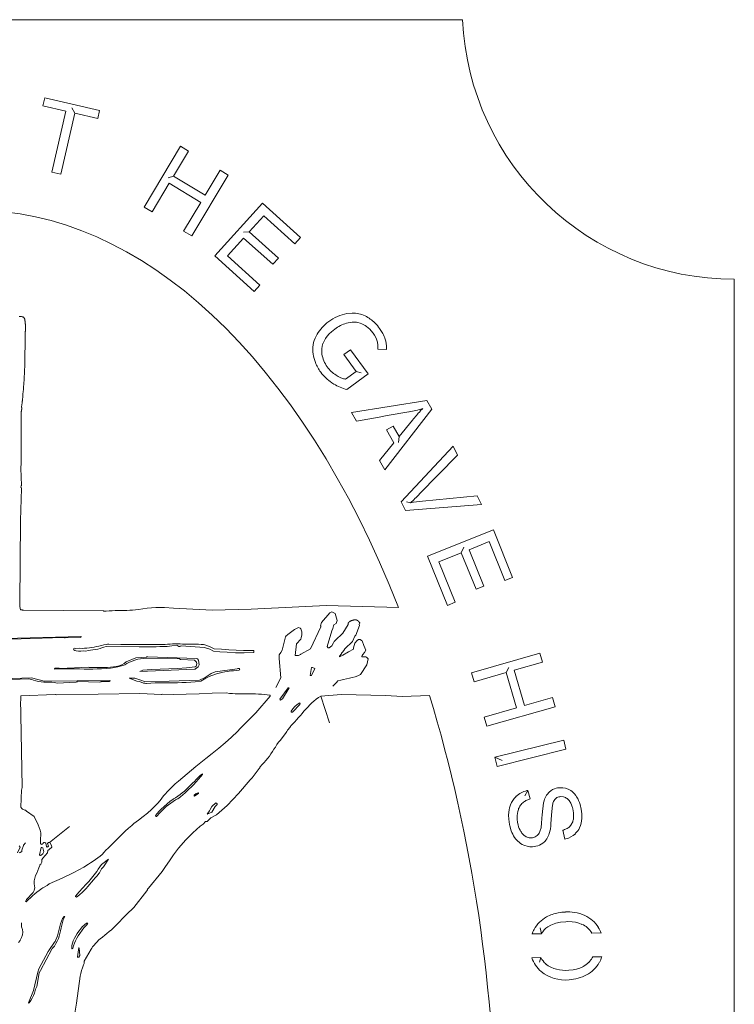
# Model space of a CAD drawing. Header units: inches. Extents: x -4 to 12, y -4.4 to 19.6.
# Tile 6 of 6: x 4.5 to 12, y 9.3 to 19.6. Entities that reach past the tile are written whole.
import ezdxf

# ---------------------------------------------------------------- set-up
doc = ezdxf.new("R2010")
doc.units = ezdxf.units.IN
doc.header["$MEASUREMENT"] = 0
doc.layers.get('0').update_dxf_attribs({"lineweight": 0})
doc.layers.add('Layer 1', color=7, linetype='Continuous', lineweight=0)

msp = doc.modelspace()

# ---------------------------------------------------------------- linework, layer by layer
for p, q in [((4.767, 18.712), (4.787, 18.798)), ((4.787, 18.798), (5.363, 18.665)), ((5.006, 18.657), (4.767, 18.712)), ((4.859, 18.016), (5.006, 18.657)), ((5.103, 18.635), (4.955, 17.994)), ((5.343, 18.579), (5.103, 18.635)), ((5.363, 18.665), (5.343, 18.579)), ((5.83, 17.649), (6.214, 18.288)), ((6.298, 18.237), (6.141, 17.974)), ((6.214, 18.288), (6.298, 18.237)), ((4.955, 17.994), (4.859, 18.016)), ((6.473, 17.775), (6.63, 18.037)), ((6.63, 18.037), (6.715, 17.986)), ((6.095, 17.899), (5.914, 17.598)), ((6.427, 17.699), (6.095, 17.899)), ((6.141, 17.974), (6.473, 17.775)), ((6.715, 17.986), (6.331, 17.347)), ((6.246, 17.398), (6.427, 17.699)), ((5.914, 17.598), (5.83, 17.649)), ((6.575, 17.136), (7.074, 17.69)), ((7.074, 17.69), (7.474, 17.33)), ((7.088, 17.559), (6.935, 17.389)), ((7.415, 17.264), (7.088, 17.559)), ((6.331, 17.347), (6.246, 17.398)), ((6.935, 17.389), (7.242, 17.113)), ((6.877, 17.324), (6.707, 17.136)), ((7.183, 17.048), (6.877, 17.324)), ((7.474, 17.33), (7.415, 17.264)), ((6.988, 16.764), (6.575, 17.136)), ((6.707, 17.136), (7.047, 16.829)), ((7.242, 17.113), (7.183, 17.048)), ((7.047, 16.829), (6.988, 16.764)), ((7.963, 16.53), (8.018, 16.535)), ((7.752, 16.432), (7.772, 16.447)), ((7.837, 16.368), (7.801, 16.34)), ((7.849, 16.377), (7.837, 16.368)), ((8.077, 16.437), (8.062, 16.439)), ((8.102, 16.43), (8.077, 16.437)), ((8.121, 16.423), (8.102, 16.43)), ((8.135, 16.416), (8.121, 16.423)), ((8.153, 16.406), (8.135, 16.416)), ((8.17, 16.395), (8.153, 16.406)), ((8.186, 16.382), (8.17, 16.395)), ((8.202, 16.367), (8.186, 16.382)), ((8.219, 16.348), (8.202, 16.367)), ((8.238, 16.324), (8.219, 16.348)), ((8.306, 16.374), (8.339, 16.321)), ((7.737, 16.269), (7.722, 16.242)), ((7.755, 16.293), (7.737, 16.269)), ((7.776, 16.316), (7.755, 16.293)), ((7.801, 16.34), (7.776, 16.316)), ((8.252, 16.303), (8.238, 16.324)), ((8.269, 16.272), (8.252, 16.303)), ((8.283, 16.229), (8.269, 16.272)), ((8.365, 16.26), (8.371, 16.24)), ((7.722, 16.242), (7.71, 16.214)), ((7.93, 16.099), (8.001, 16.151)), ((8.001, 16.151), (8.187, 15.896)), ((8.285, 16.219), (8.283, 16.229)), ((8.287, 16.208), (8.285, 16.219)), ((8.286, 16.156), (8.288, 16.167)), ((8.288, 16.198), (8.287, 16.208)), ((8.289, 16.188), (8.288, 16.198)), ((8.288, 16.177), (8.289, 16.188)), ((8.288, 16.167), (8.288, 16.177)), ((8.371, 16.24), (8.376, 16.215)), ((8.376, 16.215), (8.379, 16.19)), ((8.379, 16.19), (8.38, 16.164)), ((8.38, 16.164), (8.379, 16.152)), ((8.059, 15.922), (7.93, 16.099)), ((7.849, 15.885), (7.871, 15.871)), ((7.871, 15.871), (7.885, 15.864)), ((7.885, 15.864), (7.898, 15.857)), ((7.898, 15.857), (7.908, 15.853)), ((7.908, 15.853), (7.917, 15.849)), ((7.917, 15.849), (7.927, 15.846)), ((7.927, 15.846), (7.936, 15.843)), ((7.936, 15.843), (7.946, 15.841)), ((7.946, 15.841), (8.059, 15.922)), ((8.187, 15.896), (7.963, 15.733)), ((7.826, 15.79), (7.804, 15.803)), ((8.012, 15.491), (8.801, 15.617)), ((8.854, 15.525), (8.362, 14.887)), ((8.734, 15.508), (8.759, 15.534)), ((8.801, 15.617), (8.854, 15.525)), ((8.065, 15.401), (8.012, 15.491)), ((8.301, 15.443), (8.065, 15.401)), ((8.615, 15.497), (8.385, 15.459)), ((8.448, 15.349), (8.512, 15.24)), ((8.512, 15.24), (8.651, 15.411)), ((8.457, 15.173), (8.379, 15.308)), ((8.306, 14.985), (8.457, 15.173)), ((8.534, 14.553), (9.078, 15.139)), ((9.078, 15.139), (9.125, 15.043)), ((9.125, 15.043), (8.723, 14.632)), ((8.362, 14.887), (8.306, 14.985)), ((8.758, 14.56), (9.333, 14.617)), ((9.333, 14.617), (9.377, 14.526)), ((8.579, 14.462), (8.534, 14.553)), ((9.377, 14.526), (8.579, 14.462)), ((8.811, 13.98), (9.503, 14.259)), ((9.503, 14.259), (9.705, 13.759)), ((9.458, 14.135), (9.246, 14.049)), ((9.623, 13.726), (9.458, 14.135)), ((9.02, 13.464), (8.811, 13.98)), ((9.165, 14.016), (8.93, 13.921)), ((9.32, 13.634), (9.165, 14.016)), ((9.246, 14.049), (9.401, 13.667)), ((8.93, 13.921), (9.101, 13.497)), ((9.401, 13.667), (9.32, 13.634)), ((9.705, 13.759), (9.623, 13.726)), ((9.101, 13.497), (9.02, 13.464)), ((9.273, 12.757), (9.99, 12.963)), ((9.99, 12.963), (10.017, 12.868)), ((10.017, 12.868), (9.722, 12.783)), ((9.3, 12.662), (9.273, 12.757)), ((9.638, 12.759), (9.3, 12.662)), ((9.745, 12.387), (9.638, 12.759)), ((9.722, 12.783), (9.829, 12.411)), ((9.829, 12.411), (10.124, 12.495)), ((10.124, 12.495), (10.151, 12.4)), ((9.407, 12.29), (9.745, 12.387)), ((10.151, 12.4), (9.434, 12.195)), ((9.434, 12.195), (9.407, 12.29)), ((9.518, 11.868), (10.242, 12.048)), ((10.242, 12.048), (10.265, 11.953)), ((10.265, 11.953), (9.542, 11.772)), ((9.542, 11.772), (9.518, 11.868)), ((9.854, 11.518), (9.864, 11.52)), ((9.864, 11.52), (9.888, 11.43)), ((10.07, 11.482), (10.084, 11.498)), ((10.084, 11.498), (10.091, 11.505)), ((10.163, 11.543), (10.178, 11.547)), ((10.342, 11.497), (10.356, 11.483)), ((9.803, 11.384), (9.793, 11.373)), ((9.811, 11.391), (9.803, 11.384)), ((9.819, 11.397), (9.811, 11.391)), ((9.828, 11.403), (9.819, 11.397)), ((9.836, 11.408), (9.828, 11.403)), ((9.845, 11.413), (9.836, 11.408)), ((9.855, 11.418), (9.845, 11.413)), ((9.864, 11.422), (9.855, 11.418)), ((9.874, 11.425), (9.864, 11.422)), ((9.888, 11.43), (9.874, 11.425)), ((10.028, 11.38), (10.03, 11.39)), ((10.03, 11.39), (10.032, 11.4)), ((10.032, 11.4), (10.035, 11.41)), ((10.035, 11.41), (10.036, 11.414)), ((10.036, 11.414), (10.041, 11.429)), ((10.041, 11.429), (10.047, 11.443)), ((10.047, 11.443), (10.054, 11.457)), ((10.054, 11.457), (10.062, 11.47)), ((10.062, 11.47), (10.07, 11.482)), ((10.129, 11.386), (10.127, 11.376)), ((10.132, 11.396), (10.129, 11.386)), ((10.136, 11.405), (10.132, 11.396)), ((10.141, 11.414), (10.136, 11.405)), ((10.147, 11.423), (10.141, 11.414)), ((10.154, 11.431), (10.147, 11.423)), ((10.171, 11.444), (10.154, 11.431)), ((10.18, 11.448), (10.171, 11.444)), ((10.19, 11.452), (10.18, 11.448)), ((10.201, 11.454), (10.19, 11.452)), ((10.211, 11.456), (10.201, 11.454)), ((10.241, 11.453), (10.211, 11.456)), ((10.251, 11.449), (10.241, 11.453)), ((10.26, 11.445), (10.251, 11.449)), ((10.269, 11.44), (10.26, 11.445)), ((10.278, 11.434), (10.269, 11.44)), ((10.286, 11.428), (10.278, 11.434)), ((10.293, 11.421), (10.286, 11.428)), ((10.3, 11.413), (10.293, 11.421)), ((10.306, 11.405), (10.3, 11.413)), ((10.311, 11.396), (10.306, 11.405)), ((10.316, 11.387), (10.311, 11.396)), ((10.32, 11.378), (10.316, 11.387)), ((10.356, 11.483), (10.368, 11.467)), ((10.368, 11.467), (10.377, 11.454)), ((9.662, 11.26), (9.663, 11.29)), ((9.663, 11.29), (9.667, 11.316)), ((9.667, 11.316), (9.671, 11.336)), ((9.671, 11.336), (9.681, 11.369)), ((9.759, 11.3), (9.753, 11.255)), ((9.762, 11.31), (9.759, 11.3)), ((9.765, 11.319), (9.762, 11.31)), ((9.768, 11.329), (9.765, 11.319)), ((9.772, 11.338), (9.768, 11.329)), ((9.777, 11.347), (9.772, 11.338)), ((9.781, 11.356), (9.777, 11.347)), ((9.787, 11.365), (9.781, 11.356)), ((9.793, 11.373), (9.787, 11.365)), ((10.016, 11.265), (10.021, 11.33)), ((10.021, 11.33), (10.024, 11.355)), ((10.024, 11.355), (10.026, 11.37)), ((10.026, 11.37), (10.028, 11.38)), ((10.117, 11.299), (10.114, 11.259)), ((10.12, 11.33), (10.117, 11.299)), ((10.122, 11.345), (10.12, 11.33)), ((10.123, 11.356), (10.122, 11.345)), ((10.125, 11.366), (10.123, 11.356)), ((10.127, 11.376), (10.125, 11.366)), ((10.324, 11.368), (10.32, 11.378)), ((10.327, 11.359), (10.324, 11.368)), ((10.33, 11.349), (10.327, 11.359)), ((10.333, 11.339), (10.33, 11.349)), ((10.337, 11.325), (10.333, 11.339)), ((10.341, 11.305), (10.337, 11.325)), ((10.344, 11.285), (10.341, 11.305)), ((10.345, 11.269), (10.344, 11.285)), ((10.414, 11.373), (10.426, 11.324)), ((10.426, 11.324), (10.432, 11.273)), ((9.664, 11.219), (9.662, 11.26)), ((9.671, 11.163), (9.664, 11.219)), ((9.753, 11.255), (9.753, 11.219)), ((9.753, 11.219), (9.757, 11.183)), ((9.757, 11.183), (9.763, 11.159)), ((10.009, 11.173), (10.013, 11.229)), ((10.013, 11.229), (10.016, 11.265)), ((10.114, 11.259), (10.108, 11.168)), ((10.328, 11.171), (10.332, 11.18)), ((10.332, 11.18), (10.336, 11.189)), ((10.336, 11.189), (10.339, 11.199)), ((10.339, 11.199), (10.342, 11.209)), ((10.342, 11.209), (10.344, 11.219)), ((10.344, 11.219), (10.345, 11.229)), ((10.346, 11.259), (10.345, 11.269)), ((10.345, 11.229), (10.346, 11.239)), ((10.346, 11.249), (10.346, 11.259)), ((10.346, 11.239), (10.346, 11.249)), ((10.425, 11.175), (10.418, 11.151)), ((10.432, 11.226), (10.425, 11.175)), ((10.432, 11.273), (10.432, 11.226)), ((9.674, 11.148), (9.671, 11.163)), ((9.69, 11.095), (9.674, 11.148)), ((9.763, 11.159), (9.768, 11.139)), ((9.768, 11.139), (9.775, 11.12)), ((9.775, 11.12), (9.784, 11.102)), ((9.784, 11.102), (9.791, 11.088)), ((9.791, 11.088), (9.797, 11.08)), ((9.797, 11.08), (9.802, 11.072)), ((9.802, 11.072), (9.809, 11.064)), ((9.977, 11.062), (9.983, 11.07)), ((9.983, 11.07), (9.988, 11.079)), ((9.988, 11.079), (9.992, 11.088)), ((9.992, 11.088), (9.995, 11.098)), ((9.995, 11.098), (9.998, 11.108)), ((9.998, 11.108), (10.001, 11.117)), ((10.001, 11.117), (10.003, 11.127)), ((10.003, 11.127), (10.004, 11.137)), ((10.004, 11.137), (10.006, 11.148)), ((10.006, 11.148), (10.007, 11.158)), ((10.007, 11.158), (10.009, 11.173)), ((10.096, 11.088), (10.09, 11.068)), ((10.097, 11.093), (10.096, 11.088)), ((10.099, 11.102), (10.097, 11.093)), ((10.101, 11.112), (10.099, 11.102)), ((10.103, 11.122), (10.101, 11.112)), ((10.105, 11.137), (10.103, 11.122)), ((10.108, 11.168), (10.105, 11.137)), ((10.232, 11.101), (10.241, 11.104)), ((10.255, 11.009), (10.232, 11.101)), ((10.241, 11.104), (10.251, 11.108)), ((10.251, 11.108), (10.26, 11.112)), ((10.26, 11.112), (10.269, 11.116)), ((10.269, 11.116), (10.278, 11.121)), ((10.278, 11.121), (10.287, 11.126)), ((10.287, 11.126), (10.295, 11.132)), ((10.295, 11.132), (10.303, 11.139)), ((10.303, 11.139), (10.316, 11.154)), ((10.316, 11.154), (10.328, 11.171)), ((10.418, 11.151), (10.409, 11.127)), ((9.74, 11.007), (9.725, 11.027)), ((9.758, 10.988), (9.74, 11.007)), ((9.809, 11.064), (9.815, 11.056)), ((9.815, 11.056), (9.823, 11.049)), ((9.823, 11.049), (9.831, 11.043)), ((9.831, 11.043), (9.839, 11.038)), ((9.839, 11.038), (9.848, 11.033)), ((9.848, 11.033), (9.857, 11.029)), ((9.857, 11.029), (9.867, 11.025)), ((9.867, 11.025), (9.878, 11.023)), ((9.878, 11.023), (9.904, 11.022)), ((9.904, 11.022), (9.914, 11.023)), ((9.914, 11.023), (9.924, 11.025)), ((9.924, 11.025), (9.934, 11.028)), ((9.934, 11.028), (9.943, 11.032)), ((9.943, 11.032), (9.964, 11.047)), ((9.964, 11.047), (9.971, 11.054)), ((9.971, 11.054), (9.977, 11.062)), ((10.045, 10.987), (10.038, 10.98)), ((10.055, 10.999), (10.045, 10.987)), ((10.064, 11.012), (10.055, 10.999)), ((10.072, 11.025), (10.064, 11.012)), ((10.079, 11.039), (10.072, 11.025)), ((10.085, 11.053), (10.079, 11.039)), ((10.09, 11.068), (10.085, 11.053)), ((10.265, 11.012), (10.255, 11.009)), ((9.832, 10.941), (9.822, 10.945)), ((9.949, 10.933), (9.939, 10.931)), ((9.968, 10.938), (9.949, 10.933)), ((10.264, 10.141), (10.208, 10.136)), ((10.284, 10.142), (10.264, 10.141)), ((10.33, 10.14), (10.284, 10.142)), ((10.365, 10.135), (10.33, 10.14)), ((10.106, 10.104), (10.076, 10.086)), ((10.158, 10.124), (10.106, 10.104)), ((10.208, 10.136), (10.158, 10.124)), ((10.4, 10.126), (10.365, 10.135)), ((10.433, 10.113), (10.4, 10.126)), ((10.504, 9.713), (10.528, 9.74)), ((10.295, 9.632), (10.341, 9.636)), ((10.341, 9.636), (10.376, 9.643)), ((10.376, 9.643), (10.41, 9.654)), ((10.41, 9.654), (10.448, 9.671))]:
    msp.add_line(p, q)
at = {"color": 7, "linetype": 'Continuous', "lineweight": 0}
for p, q in [((5.103, 18.635), (5.069, 18.692)), ((6.141, 17.974), (6.082, 17.957)), ((6.935, 17.389), (6.876, 17.386)), ((8.286, 16.156), (8.379, 16.152)), ((8.059, 15.922), (8.114, 15.909)), ((8.385, 15.459), (8.301, 15.443)), ((8.448, 15.349), (8.379, 15.308)), ((8.512, 15.24), (8.505, 15.175)), ((8.63, 14.543), (8.588, 14.551)), ((9.165, 14.016), (9.192, 14.077)), ((9.638, 12.759), (9.665, 12.811)), ((8.542, 12.507), (8.83, 12.519)), ((7.689, 12.512), (7.778, 12.229)), ((9.518, 11.868), (9.595, 11.833)), ((9.864, 11.52), (9.834, 11.463)), ((4.835, 10.973), (5.045, 11.14)), ((10.007, 10.013), (9.995, 10.078)), ((9.908, 10.012), (10.007, 10.013)), ((10.539, 10.021), (10.634, 10.022)), ((10.002, 9.763), (9.907, 9.762)), ((10.002, 9.763), (9.986, 9.716)), ((10.642, 9.772), (10.547, 9.771))]:
    msp.add_line(p, q, dxfattribs=at)
at = {"color": 7, "linetype": 'Continuous', "flags": 128}
msp.add_lwpolyline([(12.035, -1.654), (12.035, 16.891, -0.400658), (9.178, 19.618), (-1.108, 19.618, -0.400658), (-3.965, 16.891), (-3.965, -1.654, -0.400658), (-1.108, -4.382), (9.178, -4.382, -0.400658), (12.035, -1.654), (12.035, -1.654), (12.035, -1.654), (12.035, -1.654), (12.035, -1.654), (12.035, -1.654)], format="xyb", close=True, dxfattribs=at)
for points in [[(8.507, 13.441), (7.744, 13.463), (6.957, 13.423), (6.547, 13.414), (6.138, 13.435), (6.046, 13.441), (5.954, 13.441), (5.862, 13.434), (5.771, 13.42), (5.74, 13.417), (5.71, 13.415), (5.679, 13.413), (5.648, 13.412), (5.617, 13.411), (5.556, 13.41), (5.525, 13.409), (5.494, 13.407), (5.463, 13.406), (5.432, 13.403), (5.417, 13.402), (5.407, 13.404), (5.402, 13.406), (4.564, 13.414), (4.553, 13.415), (4.547, 13.416), (4.536, 13.417), (4.531, 13.419), (4.525, 13.451), (4.523, 13.468), (4.523, 13.478), (4.524, 13.483), (4.531, 14.356), (4.541, 14.693), (4.537, 14.703), (4.536, 14.708), (4.539, 14.72), (4.541, 14.725), (4.536, 14.907), (4.536, 14.917), (4.536, 14.927), (4.537, 14.936), (4.537, 14.946), (4.537, 14.955), (4.537, 14.965), (4.537, 14.975), (4.538, 14.984), (4.538, 14.994), (4.538, 15.004), (4.538, 15.013), (4.538, 15.023), (4.538, 15.032), (4.538, 15.042), (4.539, 15.052), (4.539, 15.061), (4.539, 15.071), (4.539, 15.08), (4.539, 15.09), (4.539, 15.1), (4.539, 15.119), (4.539, 15.139), (4.539, 15.158), (4.539, 15.178), (4.539, 15.197), (4.539, 15.217), (4.539, 15.236), (4.538, 15.256), (4.538, 15.275), (4.538, 15.295), (4.538, 15.314), (4.538, 15.334), (4.538, 15.373), (4.538, 15.392), (4.537, 15.412), (4.537, 15.431), (4.537, 15.451), (4.537, 15.47), (4.537, 15.49), (4.537, 15.493), (4.538, 15.496), (4.538, 15.499), (4.539, 15.503), (4.54, 15.506), (4.541, 15.51), (4.541, 15.514), (4.542, 15.517), (4.543, 15.521), (4.544, 15.524), (4.545, 15.528), (4.545, 15.531), (4.545, 15.534), (4.545, 15.537), (4.545, 15.539), (4.544, 15.542), (4.543, 15.543), (4.542, 15.545), (4.542, 15.551), (4.543, 15.557), (4.544, 15.563), (4.545, 15.569), (4.546, 15.574), (4.546, 15.58), (4.547, 15.586), (4.548, 15.592), (4.549, 15.598), (4.549, 15.604), (4.55, 15.61), (4.551, 15.615), (4.551, 15.621), (4.552, 15.627), (4.553, 15.633), (4.553, 15.639), (4.554, 15.645), (4.554, 15.651), (4.555, 15.657), (4.555, 15.663), (4.556, 15.676), (4.557, 15.689), (4.559, 15.703), (4.56, 15.716), (4.561, 15.729), (4.562, 15.742), (4.563, 15.756), (4.564, 15.769), (4.565, 15.782), (4.566, 15.796), (4.567, 15.809), (4.568, 15.822), (4.569, 15.836), (4.569, 15.849), (4.57, 15.862), (4.571, 15.876), (4.572, 15.889), (4.572, 15.902), (4.573, 15.915), (4.573, 15.929), (4.574, 15.948), (4.575, 15.967), (4.575, 15.986), (4.576, 16.005), (4.576, 16.024), (4.577, 16.044), (4.577, 16.063), (4.578, 16.082), (4.578, 16.101), (4.578, 16.12), (4.578, 16.139), (4.579, 16.158), (4.579, 16.178), (4.579, 16.197), (4.58, 16.235), (4.58, 16.254), (4.58, 16.273), (4.58, 16.292), (4.58, 16.312), (4.581, 16.318), (4.581, 16.323), (4.581, 16.329), (4.581, 16.335), (4.581, 16.341), (4.582, 16.347), (4.582, 16.353), (4.582, 16.359), (4.582, 16.365), (4.582, 16.371), (4.582, 16.377), (4.583, 16.383), (4.583, 16.389), (4.583, 16.395), (4.582, 16.4), (4.582, 16.406), (4.582, 16.412), (4.582, 16.418), (4.581, 16.424), (4.58, 16.433), (4.58, 16.437), (4.58, 16.44), (4.579, 16.444), (4.579, 16.448), (4.579, 16.451), (4.578, 16.455), (4.578, 16.459), (4.577, 16.462), (4.577, 16.466), (4.576, 16.469), (4.575, 16.473), (4.574, 16.476), (4.572, 16.479), (4.571, 16.482), (4.569, 16.484), (4.567, 16.487), (4.565, 16.489), (4.562, 16.491), (4.56, 16.493), (4.554, 16.495), (4.548, 16.497), (4.542, 16.499), (4.536, 16.5), (4.53, 16.501), (4.524, 16.501), (4.517, 16.501)], [(4.509, 9.923), (4.526, 9.942), (4.529, 9.948), (4.536, 9.959), (4.542, 9.973), (4.552, 10.001), (4.556, 10.031), (4.553, 10.06), (4.541, 10.088), (4.541, 10.128), (4.541, 10.128)]]:
    msp.add_lwpolyline(points, dxfattribs=at)
at = {"linetype": 'Continuous', "flags": 128}
msp.add_lwpolyline([(6.543, 11.291), (6.578, 11.35), (6.596, 11.369), (6.597, 11.372), (6.597, 11.38), (6.595, 11.384), (6.584, 11.389), (6.543, 11.35), (6.525, 11.318), (6.518, 11.306), (6.502, 11.281), (6.492, 11.27), (6.543, 11.291), (6.543, 11.291), (6.543, 11.291), (6.543, 11.291), (6.543, 11.291), (6.543, 11.291)], close=True, dxfattribs=at)
at = {"color": 7, "linetype": 'Continuous', "lineweight": 0, "flags": 128}
for points in [[(4.516, 10.866), (4.526, 10.867), (4.544, 10.877), (4.545, 10.888), (4.545, 10.893), (4.562, 10.94), (4.564, 10.946), (4.566, 10.948), (4.584, 10.969)], [(4.518, 10.937), (4.526, 10.923), (4.499, 10.865)]]:
    msp.add_lwpolyline(points, dxfattribs=at)
for centre, radius, start, end in [((8.045, 16.076), 0.461, 100.2728, 126.389), ((8.026, 16.243), 0.292, 64.1393, 91.599), ((7.985, 16.163), 0.382, 44.7125, 63.8311), ((8.013, 16.101), 0.421, 128.2595, 152.907), ((8.068, 16.058), 0.387, 103.9157, 124.4155), ((8.034, 16.18), 0.26, 83.7887, 103.1653), ((7.915, 16.091), 0.483, 35.8347, 44.9168), ((7.915, 16.152), 0.311, 152.941, 188.9116), ((8.015, 16.147), 0.368, 17.8141, 28.2448), ((7.914, 16.141), 0.217, 160.1383, 189.9609), ((8.001, 16.161), 0.397, -171.7396, -158.6194), ((8.005, 16.154), 0.309, -170.5766, -143.8111), ((8.051, 16.182), 0.452, -158.4344, -143.6938), ((8.022, 16.165), 0.33, -143.9404, -121.6213), ((8.048, 16.177), 0.446, -143.9976, -123.1727), ((8.111, 16.287), 0.574, -119.8556, -105.0076), ((8.453, 16.433), 0.95, -80.1673, -71.2235), ((10.626, 13.808), 2.543, 138.0562, 140.934), ((7.517, 15.798), 1.678, -48.4395, -44.0625), ((8.911, 12.951), 1.616, 95.4591, 100.0158), ((9.91, 11.275), 0.249, 102.8844, 133.2174), ((10.204, 11.38), 0.168, 104.1531, 132.2119), ((10.211, 11.36), 0.189, 66.2136, 100.0614), ((10.215, 11.365), 0.183, 46.2503, 66.8663), ((9.899, 11.287), 0.232, 133.1961, 159.3381), ((10.091, 11.275), 0.338, 16.7883, 32.0672), ((9.984, 11.204), 0.314, -159.5363, -145.5909), ((10.227, 11.211), 0.199, -46.6309, -24.7458), ((9.905, 11.139), 0.211, -134.1136, -113.0721), ((9.914, 11.109), 0.179, -72.1884, -46.1098), ((10.21, 11.23), 0.226, -75.9305, -46.9107), ((9.904, 11.128), 0.2, -110.9783, -79.9465), ((10.28, 9.721), 0.522, 92.2412, 100.5331), ((10.282, 9.746), 0.498, 81.6645, 92.6045), ((10.214, 9.906), 0.323, 118.116, 151.7231), ((10.259, 9.825), 0.416, 100.3321, 118.3871), ((10.296, 9.838), 0.404, 65.3749, 81.6806), ((10.338, 9.919), 0.313, 31.2026, 66.0791), ((10.232, 9.895), 0.344, 151.6154, 160.1839), ((10.205, 9.894), 0.232, 123.9583, 148.9191), ((10.334, 9.894), 0.241, 49.9484, 65.6967), ((10.341, 9.899), 0.232, 31.6027, 50.5612), ((10.289, 9.889), 0.37, 20.9819, 31.2317), ((10.227, 9.873), 0.339, -160.8631, -131.2578), ((10.223, 9.88), 0.25, -152.0978, -133.1297), ((10.339, 9.881), 0.235, -36.8228, -28.0493), ((10.323, 9.876), 0.336, -29.256, -18.0993), ((10.254, 9.963), 0.334, -127.2533, -82.9092), ((10.33, 9.886), 0.245, -61.3417, -44.6407), ((10.33, 9.87), 0.326, -62.1666, -28.8116), ((10.258, 9.936), 0.408, -128.7005, -84.4196), ((10.282, 9.951), 0.42, -87.8399, -61.5796)]:
    msp.add_arc(centre, radius, start, end)
at = {"color": 7, "linetype": 'Continuous', "lineweight": 0}
for start_param, end_param in [(2.192321, 4.09249), (0.094466, 2.08293)]:
    msp.add_ellipse((4.035, 7.618), major_axis=(0, -10), ratio=0.55, start_param=start_param, end_param=end_param, dxfattribs=at)
at = {"layer": 'Layer 1', "linetype": 'Continuous', "lineweight": 0, "flags": 128}
msp.add_lwpolyline([(7.217, 12.602), (7.269, 12.702), (7.252, 12.906), (7.252, 12.944), (7.269, 12.968), (7.281, 12.994), (7.289, 13.022), (7.296, 13.049), (7.303, 13.077), (7.31, 13.105), (7.318, 13.133), (7.324, 13.146), (7.336, 13.153), (7.342, 13.157), (7.413, 13.212), (7.453, 13.233), (7.472, 13.225), (7.479, 13.218), (7.488, 13.188), (7.489, 13.156), (7.483, 13.125), (7.479, 13.109), (7.431, 13.059), (7.418, 12.938), (7.452, 12.939), (7.476, 12.95), (7.479, 12.953), (7.578, 13.008), (7.689, 13.238), (7.688, 13.245), (7.686, 13.249), (7.694, 13.284), (7.783, 13.386), (7.803, 13.397), (7.838, 13.38), (7.861, 13.304), (7.848, 13.273), (7.826, 13.259), (7.82, 13.249), (7.815, 13.223), (7.803, 13.197), (7.755, 13.033), (7.762, 13.023), (7.767, 13.019), (7.777, 13.019), (7.804, 13.04), (7.822, 13.07), (7.83, 13.085), (7.834, 13.092), (7.838, 13.095), (7.921, 13.174), (7.975, 13.262), (7.975, 13.272), (7.975, 13.273), (7.976, 13.274), (7.976, 13.276), (7.977, 13.277), (7.977, 13.278), (7.978, 13.28), (7.979, 13.281), (7.979, 13.282), (7.98, 13.284), (7.981, 13.285), (7.982, 13.286), (7.983, 13.287), (7.984, 13.288), (7.985, 13.289), (7.986, 13.29), (7.987, 13.291), (7.988, 13.292), (7.989, 13.293), (7.99, 13.294), (7.992, 13.295), (7.994, 13.296), (7.996, 13.297), (7.998, 13.299), (8, 13.3), (8.003, 13.301), (8.005, 13.302), (8.007, 13.303), (8.01, 13.304), (8.012, 13.305), (8.015, 13.306), (8.017, 13.306), (8.02, 13.307), (8.022, 13.308), (8.024, 13.309), (8.027, 13.309), (8.029, 13.31), (8.032, 13.31), (8.034, 13.311), (8.037, 13.311), (8.039, 13.312), (8.041, 13.312), (8.043, 13.312), (8.044, 13.312), (8.046, 13.313), (8.047, 13.313), (8.049, 13.313), (8.05, 13.313), (8.052, 13.313), (8.054, 13.312), (8.055, 13.312), (8.057, 13.312), (8.058, 13.312), (8.06, 13.312), (8.061, 13.311), (8.063, 13.311), (8.064, 13.31), (8.066, 13.31), (8.067, 13.309), (8.069, 13.309), (8.07, 13.308), (8.072, 13.307), (8.073, 13.306), (8.075, 13.306), (8.076, 13.305), (8.078, 13.304), (8.079, 13.303), (8.08, 13.301), (8.082, 13.3), (8.083, 13.299), (8.084, 13.298), (8.085, 13.297), (8.086, 13.295), (8.088, 13.294), (8.089, 13.293), (8.09, 13.291), (8.091, 13.29), (8.092, 13.289), (8.093, 13.287), (8.096, 13.285), (8.096, 13.285), (8.096, 13.284), (8.096, 13.284), (8.096, 13.284), (8.096, 13.283), (8.097, 13.283), (8.097, 13.282), (8.097, 13.282), (8.097, 13.282), (8.097, 13.281), (8.097, 13.281), (8.097, 13.28), (8.097, 13.28), (8.097, 13.28), (8.097, 13.279), (8.096, 13.279), (8.096, 13.279), (8.096, 13.278), (8.096, 13.278), (8.096, 13.278), (8.093, 13.263), (8.096, 13.253), (8.056, 13.151), (8.05, 13.144), (8.046, 13.141), (8.021, 13.085), (7.942, 13.008), (7.934, 12.999), (7.932, 12.993), (7.914, 12.971), (7.907, 12.962), (7.904, 12.956), (7.884, 12.932), (7.885, 12.925), (7.886, 12.922), (7.921, 12.942), (7.98, 12.977), (8.033, 13.005), (8.032, 13.014), (8.031, 13.019), (8.045, 13.069), (8.069, 13.097), (8.086, 13.106), (8.102, 13.106), (8.116, 13.097), (8.122, 13.091), (8.14, 13.043), (8.162, 12.993), (8.149, 12.968), (8.129, 12.947), (8.123, 12.937), (8.121, 12.932), (8.121, 12.925), (8.122, 12.922), (8.162, 12.922), (8.17, 12.919), (8.173, 12.916), (8.182, 12.906), (8.185, 12.901), (8.173, 12.84), (8.107, 12.737), (8.079, 12.725), (8.049, 12.714), (8.019, 12.705), (7.989, 12.698), (7.958, 12.691), (7.927, 12.684), (7.897, 12.677), (7.866, 12.67), (7.861, 12.664), (7.859, 12.66), (7.815, 12.614)], dxfattribs=at)
at = {"layer": 'Layer 1', "linetype": 'Continuous', "flags": 128}
for points in [[(4.366, 13.118), (5.167, 13.137), (5.169, 13.134), (5.164, 13.128), (4.999, 13.122), (4.993, 13.124), (4.981, 13.127), (4.316, 13.107)], [(3.928, 12.679), (4.645, 12.703), (4.779, 12.668), (5.47, 12.676), (5.472, 12.67), (5.463, 12.664), (5.38, 12.664), (5.374, 12.662), (5.363, 12.659), (5.131, 12.664), (5.126, 12.662), (5.115, 12.659), (4.917, 12.648), (4.917, 12.648), (4.917, 12.648), (4.917, 12.648), (4.917, 12.648), (4.917, 12.648), (4.917, 12.648), (4.89, 12.653), (4.862, 12.656), (4.833, 12.658), (4.805, 12.659), (4.777, 12.659), (4.749, 12.661), (4.721, 12.664), (4.693, 12.67), (4.666, 12.679), (4.649, 12.685), (4.614, 12.691), (3.904, 12.664)], [(8.542, 12.507), (8.37, 12.518), (7.902, 12.529), (7.689, 12.512), (7.663, 12.496), (7.639, 12.478), (7.615, 12.459), (7.593, 12.439), (7.572, 12.418), (7.551, 12.396), (7.531, 12.374), (7.511, 12.352), (7.492, 12.33), (7.473, 12.307), (7.453, 12.285), (7.434, 12.262), (7.414, 12.24), (7.393, 12.219), (7.372, 12.198), (7.37, 12.192), (7.363, 12.181), (7.342, 12.155), (7.338, 12.152), (7.334, 12.146), (7.331, 12.14), (7.324, 12.129), (7.264, 12.048), (7.241, 12.023), (7.239, 12.02), (7.234, 12.013), (7.226, 12.001), (7.211, 11.976), (7.195, 11.952), (7.18, 11.928), (7.164, 11.904), (7.147, 11.881), (7.13, 11.858), (7.111, 11.835), (7.092, 11.814), (7.071, 11.793), (7.047, 11.763), (7.046, 11.759), (7.041, 11.752), (6.965, 11.654), (6.947, 11.632), (6.824, 11.488), (6.702, 11.362), (6.591, 11.265), (6.532, 11.231), (6.492, 11.195), (6.486, 11.194), (6.475, 11.192), (6.451, 11.165), (6.421, 11.144), (6.341, 11.076), (6.268, 11.002), (6.191, 10.913), (6.138, 10.842), (6.096, 10.782), (6.055, 10.721), (6.019, 10.669), (5.875, 10.492), (5.872, 10.488), (5.867, 10.481), (5.865, 10.475), (5.859, 10.466), (5.721, 10.291), (5.7, 10.269), (5.668, 10.237), (5.636, 10.205), (5.604, 10.173), (5.572, 10.141), (5.541, 10.109), (5.486, 10.057), (5.463, 10.037), (5.439, 10.017), (5.416, 9.998), (5.392, 9.979), (5.368, 9.96), (5.356, 9.949), (5.333, 9.927), (5.291, 9.879), (5.288, 9.876), (5.285, 9.868), (5.282, 9.863), (5.275, 9.853), (5.202, 9.726), (5.202, 9.7), (5.194, 9.686), (5.182, 9.657), (5.173, 9.628), (5.166, 9.598), (5.158, 9.568), (5.12, 9.285), (5.055, 8.905)]]:
    msp.add_lwpolyline(points, dxfattribs=at)
at = {"layer": 'Layer 1', "linetype": 'Continuous', "lineweight": 0, "flags": 128}
for points in [[(6.985, 12.992), (6.983, 12.968), (6.883, 12.965), (6.793, 12.967), (6.703, 12.972), (6.626, 12.978), (6.561, 12.984), (6.52, 13.005), (6.464, 13.023), (6.22, 13.039), (6.211, 13.037), (6.206, 13.034), (6.197, 13.034), (6.173, 13.045), (6.123, 13.038), (6.072, 13.034), (6.034, 13.032), (5.996, 13.031), (5.958, 13.03), (5.907, 13.03), (5.856, 13.03), (5.805, 13.03), (5.78, 13.03), (5.433, 13.033), (5.406, 13.027), (5.393, 13.023), (5.369, 13.013), (5.344, 13.006), (5.319, 13.001), (5.293, 12.998), (5.268, 12.995), (5.242, 12.99), (5.217, 12.984), (5.192, 12.986), (5.166, 12.985), (5.14, 12.985), (5.115, 12.987), (5.102, 12.99), (5.09, 12.998), (5.087, 13.005), (5.093, 13.013), (5.098, 13.016), (5.107, 13.011), (5.112, 13.008), (5.152, 13.016), (5.178, 13.011), (5.203, 13.016), (5.229, 13.016), (5.255, 13.018), (5.28, 13.021), (5.306, 13.025), (5.331, 13.031), (5.356, 13.036), (5.381, 13.043), (5.407, 13.049), (5.432, 13.054), (5.444, 13.057), (5.454, 13.057), (5.458, 13.056), (5.587, 13.054), (5.716, 13.055), (5.858, 13.055), (5.884, 13.054), (5.922, 13.053), (5.948, 13.052), (5.974, 13.053), (6, 13.054), (6.026, 13.055), (6.052, 13.055), (6.078, 13.056), (6.104, 13.058), (6.13, 13.06), (6.156, 13.06), (6.182, 13.06), (6.208, 13.059), (6.234, 13.058), (6.261, 13.057), (6.287, 13.056), (6.313, 13.056), (6.339, 13.056), (6.365, 13.057), (6.378, 13.057), (6.404, 13.056), (6.43, 13.055), (6.456, 13.052), (6.468, 13.05), (6.524, 13.03), (6.567, 13.008), (6.644, 13.004), (6.722, 12.999), (6.799, 12.995), (6.877, 12.992), (6.968, 12.991), (6.985, 12.992), (6.985, 12.992), (6.985, 12.992), (6.985, 12.992), (6.985, 12.992), (6.985, 12.992)], [(5.734, 12.699), (5.673, 12.699), (5.755, 12.668), (5.783, 12.665), (5.823, 12.648), (5.838, 12.648), (5.849, 12.644), (5.855, 12.644), (5.901, 12.647), (5.948, 12.649), (5.994, 12.651), (6.041, 12.651), (6.087, 12.651), (6.134, 12.652), (6.181, 12.652), (6.227, 12.653), (6.274, 12.654), (6.32, 12.657), (6.367, 12.661), (6.428, 12.668), (6.479, 12.7), (6.506, 12.713), (6.533, 12.725), (6.562, 12.736), (6.59, 12.745), (6.62, 12.753), (6.649, 12.76), (6.679, 12.765), (6.709, 12.77), (6.739, 12.775), (6.769, 12.778), (6.8, 12.781), (6.83, 12.783), (6.835, 12.789), (6.837, 12.792), (6.831, 12.801), (6.825, 12.802), (6.815, 12.8), (6.81, 12.797), (6.579, 12.766), (6.534, 12.748), (6.473, 12.705), (6.412, 12.679), (6.093, 12.667), (5.835, 12.665), (5.795, 12.679), (5.734, 12.699), (5.734, 12.699), (5.734, 12.699), (5.734, 12.699), (5.734, 12.699), (5.734, 12.699)], [(5.455, 10.799), (5.381, 10.741), (5.365, 10.716), (5.349, 10.691), (5.332, 10.667), (5.305, 10.632), (5.277, 10.598), (5.248, 10.564), (5.218, 10.531), (5.188, 10.498), (5.148, 10.454), (5.108, 10.41), (5.11, 10.405), (5.12, 10.399), (5.132, 10.408), (5.156, 10.427), (5.178, 10.446), (5.199, 10.467), (5.22, 10.489), (5.24, 10.511), (5.259, 10.534), (5.278, 10.556), (5.297, 10.579), (5.316, 10.602), (5.336, 10.624), (5.356, 10.646), (5.359, 10.649), (5.363, 10.655), (5.384, 10.696), (5.402, 10.716), (5.455, 10.799), (5.455, 10.799), (5.455, 10.799), (5.455, 10.799), (5.455, 10.799), (5.455, 10.799)]]:
    msp.add_lwpolyline(points, close=True, dxfattribs=at)
at = {"layer": 'Layer 1', "linetype": 'Continuous', "flags": 128}
for points in [[(5.816, 12.784), (5.907, 12.79), (5.999, 12.793), (6.091, 12.797), (6.183, 12.801), (6.275, 12.808), (6.366, 12.818), (6.376, 12.827), (6.386, 12.85), (6.381, 12.866), (6.36, 12.89), (6.217, 12.895), (6.212, 12.897), (6.201, 12.901), (5.826, 12.906), (5.794, 12.903), (5.764, 12.898), (5.734, 12.89), (5.705, 12.879), (5.677, 12.868), (5.649, 12.855), (5.627, 12.838), (5.568, 12.822), (5.522, 12.813), (5.477, 12.806), (5.431, 12.801), (5.384, 12.798), (5.338, 12.796), (5.292, 12.795), (5.245, 12.795), (5.199, 12.795), (5.152, 12.796), (5.106, 12.797), (5.06, 12.798), (5.013, 12.799), (4.967, 12.798), (4.921, 12.797), (4.89, 12.795), (4.887, 12.799), (4.895, 12.803), (4.933, 12.803), (4.938, 12.802), (4.949, 12.8), (5.247, 12.814), (5.252, 12.812), (5.263, 12.811), (5.294, 12.812), (5.324, 12.812), (5.355, 12.812), (5.386, 12.812), (5.416, 12.812), (5.447, 12.813), (5.477, 12.814), (5.508, 12.818), (5.538, 12.823), (5.567, 12.83), (5.595, 12.841), (5.622, 12.855), (5.642, 12.872), (5.743, 12.912), (5.854, 12.921), (5.859, 12.923), (5.87, 12.925), (6.383, 12.906), (6.392, 12.902), (6.404, 12.887), (6.409, 12.84), (6.398, 12.818), (6.371, 12.797), (6.367, 12.795), (6.36, 12.794), (5.787, 12.768), (5.816, 12.784), (5.816, 12.784), (5.816, 12.784), (5.816, 12.784), (5.816, 12.784), (5.816, 12.784)], [(7.584, 12.727), (7.577, 12.727), (7.589, 12.811), (7.602, 12.811), (7.625, 12.801), (7.589, 12.729), (7.584, 12.727), (7.584, 12.727), (7.584, 12.727), (7.584, 12.727), (7.584, 12.727), (7.584, 12.727)], [(7.093, 12.529), (7.123, 12.526), (7.153, 12.521), (7.155, 12.518), (7.157, 12.512), (7.006, 12.336), (6.841, 12.172), (6.811, 12.14), (6.749, 12.079), (6.683, 12.02), (6.616, 11.964), (6.547, 11.908), (6.478, 11.854), (6.409, 11.798), (6.375, 11.77), (6.329, 11.732), (6.282, 11.695), (6.236, 11.657), (6.191, 11.619), (6.158, 11.589), (6.125, 11.559), (6.094, 11.528), (6.074, 11.507), (6.054, 11.485), (6.035, 11.462), (6.017, 11.439), (6.001, 11.415), (5.972, 11.382), (5.941, 11.351), (5.909, 11.321), (5.865, 11.282), (5.819, 11.245), (5.773, 11.208), (5.748, 11.191), (5.724, 11.172), (5.701, 11.153), (5.666, 11.123), (5.633, 11.093), (5.59, 11.051), (5.547, 11.009), (5.505, 10.966), (5.473, 10.934), (5.451, 10.915), (5.429, 10.894), (5.409, 10.872), (5.391, 10.848), (5.367, 10.83), (5.344, 10.812), (5.321, 10.794), (5.296, 10.776), (5.268, 10.761), (5.247, 10.744), (5.196, 10.714), (5.091, 10.658), (4.97, 10.599), (4.833, 10.538), (4.812, 10.521), (4.767, 10.496), (4.754, 10.488), (4.729, 10.47), (4.704, 10.452), (4.681, 10.432), (4.658, 10.412), (4.635, 10.392), (4.613, 10.371), (4.59, 10.351), (4.589, 10.348), (4.585, 10.352), (4.595, 10.374), (4.661, 10.444), (4.664, 10.447), (4.668, 10.455), (4.674, 10.469), (4.683, 10.499), (4.679, 10.513), (4.674, 10.541), (4.674, 10.57), (4.68, 10.598), (4.689, 10.625), (4.701, 10.652), (4.713, 10.678), (4.724, 10.705), (4.733, 10.732), (4.736, 10.737), (4.744, 10.746), (4.749, 10.752), (4.756, 10.767), (4.756, 10.793), (4.759, 10.799), (4.767, 10.809), (4.815, 10.864), (4.819, 10.888), (4.834, 10.9), (4.862, 10.925), (4.858, 10.943), (4.838, 10.973), (4.835, 10.973), (4.827, 10.974), (4.821, 10.971), (4.815, 10.962), (4.827, 10.936), (4.826, 10.933), (4.822, 10.93), (4.819, 10.927), (4.812, 10.925), (4.809, 10.926), (4.804, 10.93), (4.797, 10.965), (4.795, 10.97), (4.784, 10.974), (4.777, 10.972), (4.766, 10.962), (4.763, 10.957), (4.756, 10.951), (4.75, 10.954), (4.741, 10.962), (4.741, 11.017), (4.745, 11.046), (4.744, 11.075), (4.738, 11.104), (4.729, 11.132), (4.718, 11.159), (4.673, 11.247), (4.595, 11.302), (4.592, 11.305), (4.585, 11.313), (4.575, 11.313), (4.552, 11.323), (4.545, 11.329), (4.536, 11.345), (4.541, 11.527), (4.544, 11.535), (4.547, 11.553), (4.536, 12.314), (4.536, 12.385), (4.534, 12.39), (4.531, 12.402), (4.536, 12.515), (4.895, 12.529), (4.9, 12.527), (4.909, 12.523), (5.787, 12.538), (6.012, 12.529), (6.018, 12.529), (6.029, 12.532), (6.135, 12.529), (6.272, 12.53), (6.408, 12.535), (6.545, 12.541), (6.697, 12.544), (6.727, 12.54), (6.758, 12.537), (6.788, 12.536), (6.818, 12.534), (6.849, 12.534), (6.88, 12.534), (6.91, 12.534), (6.941, 12.534), (6.971, 12.534), (7.002, 12.534), (7.032, 12.533), (7.063, 12.532), (7.093, 12.529), (7.093, 12.529), (7.093, 12.529), (7.093, 12.529), (7.093, 12.529), (7.093, 12.529)], [(7.269, 12.471), (7.265, 12.47), (7.261, 12.472), (7.259, 12.48), (7.346, 12.598), (7.349, 12.598), (7.355, 12.597), (7.287, 12.483), (7.28, 12.48), (7.269, 12.471), (7.269, 12.471), (7.269, 12.471), (7.269, 12.471), (7.269, 12.471), (7.269, 12.471)], [(7.384, 12.341), (7.381, 12.342), (7.375, 12.343), (7.375, 12.352), (7.393, 12.378), (7.414, 12.402), (7.438, 12.424), (7.466, 12.441), (7.469, 12.439), (7.471, 12.433), (7.47, 12.43), (7.466, 12.424), (7.389, 12.343), (7.384, 12.341), (7.384, 12.341), (7.384, 12.341), (7.384, 12.341), (7.384, 12.341), (7.384, 12.341)], [(5.961, 11.246), (5.954, 11.246), (5.952, 11.249), (5.951, 11.255), (5.969, 11.278), (5.989, 11.301), (6.009, 11.323), (6.1, 11.402), (6.137, 11.428), (6.14, 11.431), (6.146, 11.436), (6.159, 11.443), (6.184, 11.459), (6.208, 11.476), (6.231, 11.494), (6.254, 11.513), (6.276, 11.533), (6.297, 11.553), (6.318, 11.574), (6.338, 11.595), (6.359, 11.615), (6.379, 11.636), (6.4, 11.657), (6.421, 11.677), (6.443, 11.696), (6.445, 11.694), (6.445, 11.689), (6.427, 11.665), (6.354, 11.582), (6.273, 11.505), (6.261, 11.494), (6.237, 11.473), (6.212, 11.452), (6.185, 11.433), (6.182, 11.43), (6.174, 11.427), (6.161, 11.42), (6.135, 11.404), (6.11, 11.387), (6.087, 11.369), (6.064, 11.35), (6.042, 11.331), (6.021, 11.31), (6, 11.289), (5.961, 11.246), (5.961, 11.246), (5.961, 11.246), (5.961, 11.246), (5.961, 11.246), (5.961, 11.246)], [(6.365, 11.464), (6.364, 11.462), (6.359, 11.461), (6.357, 11.464), (6.355, 11.47), (6.377, 11.487), (6.4, 11.495), (6.401, 11.493), (6.402, 11.489), (6.365, 11.464), (6.365, 11.464), (6.365, 11.464), (6.365, 11.464), (6.365, 11.464), (6.365, 11.464)], [(4.743, 10.839), (4.741, 10.838), (4.737, 10.838), (4.734, 10.84), (4.732, 10.845), (4.748, 10.921), (4.755, 10.921), (4.767, 10.916), (4.778, 10.875), (4.767, 10.855), (4.763, 10.851), (4.753, 10.843), (4.75, 10.841), (4.743, 10.839), (4.743, 10.839), (4.743, 10.839), (4.743, 10.839), (4.743, 10.839), (4.743, 10.839)], [(4.618, 9.288), (4.618, 9.284), (4.614, 9.288), (4.668, 9.419), (4.713, 9.612), (4.724, 9.645), (4.822, 9.827), (4.824, 9.831), (4.83, 9.838), (4.89, 9.925), (4.892, 9.928), (4.896, 9.934), (4.921, 9.991), (4.925, 10.005), (4.932, 10.033), (4.938, 10.061), (4.945, 10.09), (4.952, 10.118), (4.961, 10.146), (4.973, 10.173), (4.989, 10.197), (4.992, 10.197), (4.997, 10.196), (4.981, 10.159), (4.973, 10.131), (4.966, 10.103), (4.96, 10.075), (4.953, 10.046), (4.946, 10.018), (4.938, 9.99), (4.929, 9.963), (4.918, 9.936), (4.904, 9.91), (4.887, 9.885), (4.866, 9.864), (4.863, 9.86), (4.86, 9.853), (4.741, 9.628), (4.729, 9.602), (4.701, 9.459), (4.69, 9.433), (4.686, 9.419), (4.678, 9.391), (4.667, 9.364), (4.654, 9.338), (4.639, 9.313), (4.623, 9.288), (4.618, 9.288), (4.618, 9.288), (4.618, 9.288), (4.618, 9.288), (4.618, 9.288), (4.618, 9.288)], [(5.075, 9.857), (5.07, 9.859), (5.07, 9.89), (5.086, 9.94), (5.1, 9.966), (5.114, 9.991), (5.128, 10.016), (5.144, 10.041), (5.162, 10.064), (5.181, 10.086), (5.225, 10.125), (5.23, 10.127), (5.239, 10.127), (5.237, 10.12), (5.229, 10.109), (5.218, 10.098), (5.197, 10.076), (5.137, 9.993), (5.123, 9.967), (5.11, 9.941), (5.099, 9.914), (5.089, 9.887), (5.08, 9.859), (5.075, 9.857), (5.075, 9.857), (5.075, 9.857), (5.075, 9.857), (5.075, 9.857), (5.075, 9.857)], [(5.143, 9.769), (5.14, 9.767), (5.134, 9.764), (5.133, 9.767), (5.131, 9.773), (5.143, 9.868), (5.146, 9.868), (5.149, 9.864), (5.154, 9.787), (5.143, 9.769), (5.143, 9.769), (5.143, 9.769), (5.143, 9.769), (5.143, 9.769), (5.143, 9.769)]]:
    msp.add_lwpolyline(points, close=True, dxfattribs=at)

doc.saveas('drawing.dxf')
